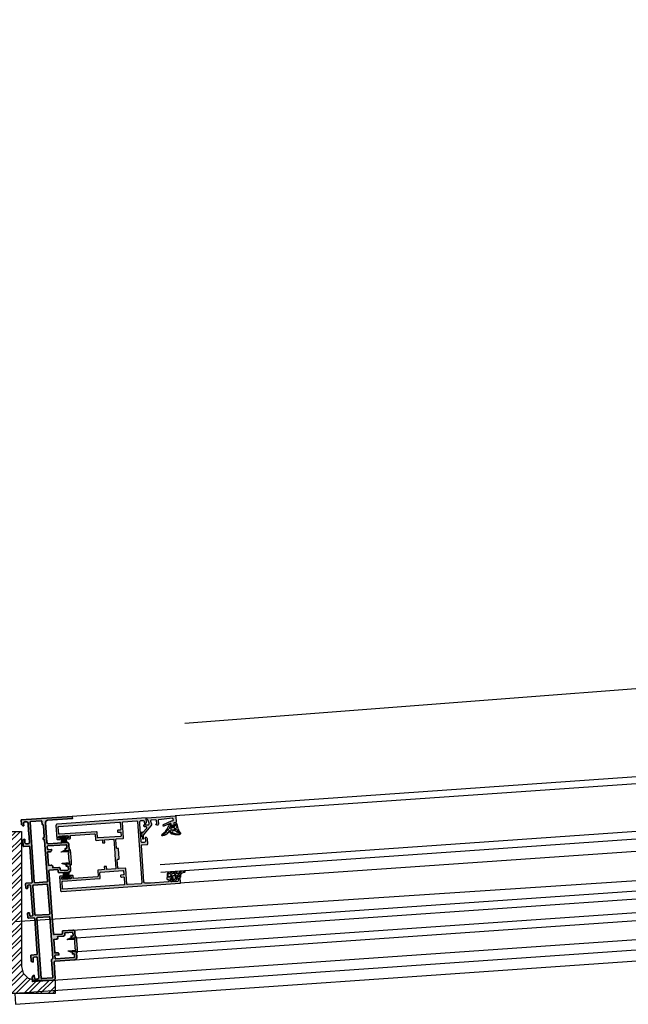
# Model space of a CAD drawing. Header units: metres. Extents: x 63115 to 703450, y -261936 to -53969.
# Tile 79 of 256: x 162103 to 162553, y -144142 to -143413. Entities that reach past the tile are written whole.
import ezdxf

# ---------------------------------------------------------------- set-up
doc = ezdxf.new("R2010")
doc.units = ezdxf.units.M
doc.layers.get('0').update_dxf_attribs({"true_color": 0x83b7c5})
for name, color, linetype in [('0S-aanzicht', 7, 'Continuous'), ('0S-dichtingen', 22, 'Continuous'), ('0S-glas', 4, 'Continuous'), ('0S-profielen', 7, 'Continuous'), ('_02-section-thick', 3, 'Continuous'), ('_02Binnenwanden', 2, 'Continuous'), ('_02Constructie', 2, 'Continuous'), ('_03-PROJECTION', 1, 'Continuous'), ('_09-HATCH', 7, 'Continuous')]:
    doc.layers.add(name, color=color, linetype=linetype)
for name, color, linetype, lineweight in [('0S-Profile Aluminium', 254, 'Continuous', 35), ('0S-Shading Aluminium', 252, 'Continuous', 20), ('0S-Shading EPDM', 25, 'Continuous', 13), ('0S-Shading PVC-U', 253, 'Continuous', 13), ('0S-toebehoren', 64, 'Continuous', 25)]:
    doc.layers.add(name, color=color, linetype=linetype, lineweight=lineweight)
doc.layers.add('_01Hulplijnen', color=6, linetype='Continuous', plot=False)

# ---------------------------------------------------------------- blocks, each defined once
blk = doc.blocks.new('arrow')
at = {"layer": '_03-PROJECTION'}
h = blk.add_hatch(color=256, dxfattribs=at)
h.dxf.hatch_style = 1
h.paths.add_polyline_path([(-580.37, 38.96), (-580.37, -38.96), (-731.99, 0)])
for points in [[(0, 0), (-731.99, 0), (-580.37, 38.96), (-580.37, 0)], [(0, 0), (-731.99, 0), (-580.37, -38.96), (-580.37, 0)]]:
    blk.add_lwpolyline(points, dxfattribs=at)
blk.add_lwpolyline([(-580.37, 38.96), (-580.37, -38.96), (-731.99, 0)], close=True, dxfattribs=at)
blk = doc.blocks.new('ruit_950x8')
at = {"layer": '_01Hulplijnen'}
blk.add_lwpolyline([(0, 0), (950, 0), (950, 8), (0, 8)], close=True, dxfattribs=at)
blk = doc.blocks.new('224690')
at = {"layer": '0S-Shading PVC-U'}
h = blk.add_hatch(color=256, dxfattribs=at)
edge = h.paths.add_edge_path()
edge.add_line((2, 0.8), (8, 0.8))
edge.add_arc((8, -19.11), 19.91, 82.03094, 90.01108, ccw=False)
edge.add_arc((10.7, 0.31), 0.3, 5.99579, 78.00296, ccw=False)
edge.add_line((11, 0.35), (11, 0))
edge.add_line((11, 0), (10.5, 0))
edge.add_arc((10.5, -0.7), 0.7, 90.00168, 179.99832)
edge.add_line((9.8, -0.7), (9.8, -1.26))
edge.add_arc((10, -1.26), 0.2, 180, 229.80612)
edge.add_arc((9.63, -1.71), 0.381, -58.27591, 49.80612, ccw=False)
edge.add_arc((9.93, -2.2), 0.2, 121.72409, 199.43852)
edge.add_line((9.74, -2.27), (10.22, -3.63))
edge.add_arc((9.75, -3.8), 0.5, -22.63661, 19.43852, ccw=False)
edge.add_line((10.21, -3.99), (9.44, -5.86))
edge.add_arc((9.23, -5.77), 0.227, 180, 337.36339, ccw=False)
edge.add_line((9, -5.77), (9, -0.63))
edge.add_arc((8.6, -0.6), 0.399, 354.9055, 540.21148)
edge.add_line((8.2, -0.6), (1.8, -0.6))
edge.add_arc((1.4, -0.6), 0.399, 359.78852, 534.9055)
edge.add_line((1, -0.56), (1, -5.77))
edge.add_arc((0.77, -5.77), 0.227, -157.36339, 0, ccw=False)
edge.add_line((0.56, -5.86), (-0.21, -3.99))
edge.add_arc((0.25, -3.8), 0.5, 160.56128, 202.63661, ccw=False)
edge.add_line((-0.22, -3.63), (0.26, -2.27))
edge.add_arc((0.07, -2.2), 0.2, 340.56128, 417.17372)
edge.add_arc((0.39, -1.7), 0.396, 131.27112, 237.17372, ccw=False)
edge.add_arc((0, -1.25), 0.2, 311.27112, 360)
edge.add_line((0.2, -1.25), (0.2, -0.7))
edge.add_arc((-0.5, -0.7), 0.7, 0.00003, 89.99997)
edge.add_line((-0.5, 0), (-1, 0))
edge.add_line((-1, 0), (-1, 0.35))
edge.add_arc((-0.7, 0.31), 0.3, 101.99704, 174.00421, ccw=False)
edge.add_arc((2, -19.11), 19.91, 89.98896, 97.96906, ccw=False)
blk.add_lwpolyline([(2, 0.8), (8, 0.8, -0.034834), (10.76, 0.61, -0.324954), (11, 0.35), (11, 0), (10.5, 0, 0.414196), (9.8, -0.7), (9.8, -1.26, 0.220807), (9.87, -1.42, -0.509976), (9.83, -2.03, 0.352717), (9.74, -2.27), (10.22, -3.63, -0.185678), (10.21, -3.99), (9.44, -5.86, -0.819682), (9, -5.77), (9, -0.63, 1.04741), (8.2, -0.6), (1.8, -0.6, 0.95827), (1, -0.56), (1, -5.77, -0.819682), (0.56, -5.86), (-0.21, -3.99, -0.185679), (-0.22, -3.63), (0.26, -2.27, 0.347319), (0.18, -2.03, -0.498051), (0.13, -1.4, 0.215883), (0.2, -1.25), (0.2, -0.7, 0.414213), (-0.5, 0), (-1, 0), (-1, 0.35, -0.324954), (-0.76, 0.61, -0.034834), (2, 0.8)], format="xyb", close=True)
blk = doc.blocks.new('204456')
at = {"layer": '0S-Shading EPDM'}
h = blk.add_hatch(dxfattribs=at)
h.set_pattern_fill('ANSI37', color=256, scale=0.625, angle=90, style=0)
h.paths.add_polyline_path([(3.05, -1.55), (4.05, -1.55), (4.05, 3.1), (3.05, 3.1)])
h = blk.add_hatch(dxfattribs=at)
h.set_pattern_fill('ANSI37', color=256, scale=0.625, angle=90, style=0)
h.paths.add_polyline_path([(4.05, -1.55), (5.05, -1.55), (5.05, 3.1), (4.05, 3.1)])
h = blk.add_hatch(dxfattribs=at)
h.set_pattern_fill('ANSI37', color=256, scale=0.625, angle=90, style=0)
h.paths.add_polyline_path([(5.05, -1.55), (6.05, -1.55), (6.05, 3.1), (5.05, 3.1)])
h = blk.add_hatch(dxfattribs=at)
h.set_pattern_fill('ANSI37', color=256, scale=0.625, angle=90, style=0)
h.paths.add_polyline_path([(6.05, -1.55), (7.05, -1.55), (7.05, 3.1), (6.05, 3.1)])
h = blk.add_hatch(dxfattribs=at)
h.set_pattern_fill('ANSI37', color=256, scale=0.625, angle=90, style=0)
h.paths.add_polyline_path([(1.8, -1.64), (8.3, -1.64), (8.3, -1.55), (7.05, -1.55), (6.05, -1.55), (5.05, -1.55), (4.05, -1.55), (3.05, -1.55), (1.8, -1.55)])
for points in [[(3.05, -1.55), (4.05, -1.55), (4.05, 3.1), (3.05, 3.1), (3.05, -1.55)], [(4.05, -1.55), (5.05, -1.55), (5.05, 3.1), (4.05, 3.1), (4.05, -1.55)], [(5.05, -1.55), (6.05, -1.55), (6.05, 3.1), (5.05, 3.1), (5.05, -1.55)], [(6.05, -1.55), (7.05, -1.55), (7.05, 3.1), (6.05, 3.1), (6.05, -1.55)], [(1.8, -1.64), (8.3, -1.64), (8.3, -1.55), (7.05, -1.55), (6.05, -1.55), (5.05, -1.55), (4.05, -1.55), (3.05, -1.55), (1.8, -1.55), (1.8, -1.64)]]:
    blk.add_lwpolyline(points, close=True)
blk = doc.blocks.new('184020')
at = {"layer": '0S-Shading Aluminium'}
h = blk.add_hatch(color=256, dxfattribs=at)
edge = h.paths.add_edge_path()
edge.add_arc((21.5, -0.5), 0.5, 0.00002, 89.99911, ccw=False)
edge.add_line((22, -0.5), (22, -4.5))
edge.add_arc((21.5, -4.5), 0.5, 270.00517, 359.99571, ccw=False)
edge.add_line((21.5, -5), (20.5, -5))
edge.add_arc((20.5, -5.5), 0.5, 89.99736, 180.00264)
edge.add_line((20, -5.5), (20, -6.5))
edge.add_arc((19.5, -6.5), 0.5, 270.00642, 359.99358, ccw=False)
edge.add_line((19.5, -7), (18.5, -7))
edge.add_arc((18.5, -6.5), 0.5, 180.00452, 269.99548, ccw=False)
edge.add_line((18, -6.5), (18, -5.74))
edge.add_arc((17.5, -5.74), 0.5, 360, 470.01152)
edge.add_line((17.33, -5.27), (12.67, -6.97))
edge.add_arc((12.5, -6.5), 0.5, 180, 290.01152, ccw=False)
edge.add_line((12, -6.5), (12, -6.18))
edge.add_arc((12.5, -6.18), 0.5, 110.0122, 180, ccw=False)
edge.add_line((12.33, -5.71), (18.4, -3.5))
edge.add_line((18.4, -3.5), (19.03, -3.5))
edge.add_arc((19.03, -2.52), 0.979, 269.93421, 449.16033)
edge.add_line((19.05, -1.54), (9.28, -1.98))
edge.add_arc((9.3, -2.48), 0.499, 92.45159, 180.01407)
edge.add_line((8.8, -2.48), (8.8, -5.31))
edge.add_arc((8, -5.19), 0.809, 205.09645, 351.18256, ccw=False)
edge.add_line((7.27, -5.53), (6.9, -4.9))
edge.add_line((6.9, -4.9), (7.5, -4.9))
edge.add_line((7.5, -4.9), (7.5, -2.5))
edge.add_arc((7, -2.5), 0.5, 359.99845, 450.00145)
edge.add_line((7, -2), (3.47, -2))
edge.add_arc((3.47, -2.5), 0.5, 90.00286, 194.9993)
edge.add_line((2.99, -2.63), (3.51, -4.57))
edge.add_arc((2.06, -4.96), 1.5, -45.00079, 14.9998, ccw=False)
edge.add_line((3.12, -6.02), (-2.37, -11.51))
edge.add_arc((-0.6, -13.27), 2.5, 135, 180)
edge.add_line((-3.1, -13.27), (-3.1, -15.23))
edge.add_arc((-3.35, -15.25), 0.25, -183.5554, 3.5554, ccw=False)
edge.add_line((-3.6, -15.23), (-3.6, -14.11))
edge.add_arc((-4.1, -14.11), 0.5, 359.99999, 419.34297)
edge.add_arc((-3.68, -13.41), 0.316, 178.67092, 239.34297, ccw=False)
edge.add_line((-4, -13.4), (-4, -10.11))
edge.add_arc((-3.9, -10.11), 0.1, 42.14405, 180, ccw=False)
edge.add_line((-3.83, -10.04), (-3.48, -10.43))
edge.add_arc((-3.31, -10.33), 0.2, 210.01208, 314.98685)
edge.add_line((-3.17, -10.47), (-0.18, -7.48))
edge.add_arc((-0.53, -7.13), 0.5, 314.99995, 445.00138)
edge.add_line((-0.49, -6.63), (-1.74, -6.53))
edge.add_arc((-1.7, -6.03), 0.5, 180.00017, 265.00023, ccw=False)
edge.add_line((-2.2, -6.03), (-2.2, -5.2))
edge.add_arc((-2, -5.2), 0.2, 84.94662, 180, ccw=False)
edge.add_line((-1.98, -5), (0.75, -5.24))
edge.add_arc((0.84, -4.25), 1, 264.99991, 375.00017)
edge.add_line((1.81, -3.99), (1.1, -1.37))
edge.add_arc((0.62, -1.5), 0.5, 14.9971, 89.99986)
edge.add_line((0.62, -1), (0.5, -1))
edge.add_line((0.5, -1), (0.5, 0))
edge.add_line((0.5, 0), (21.5, 0))
blk.add_lwpolyline([(21.5, 0, -0.414209), (22, -0.5), (22, -4.5, -0.414165), (21.5, -5), (20.5, -5, 0.414241), (20, -5.5), (20, -6.5, -0.414148), (19.5, -7), (18.5, -7, -0.414167), (18, -6.5), (18, -5.74, 0.520631), (17.33, -5.27), (12.67, -6.97, -0.520631), (12, -6.5), (12, -6.18, -0.31524), (12.33, -5.71), (18.4, -3.5), (19.03, -3.5, 0.993269), (19.05, -1.54), (9.28, -1.98, 0.401807), (8.8, -2.48), (8.8, -5.31, -0.740543), (7.27, -5.53), (6.9, -4.9), (7.5, -4.9), (7.5, -2.5, 0.414229), (7, -2), (3.47, -2, 0.493126), (2.99, -2.63), (3.51, -4.57, -0.267952), (3.12, -6.02), (-2.37, -11.51, 0.198912), (-3.1, -13.27), (-3.1, -15.23, -1.064062), (-3.6, -15.23), (-3.6, -14.11, 0.264879), (-3.85, -13.68, -0.271095), (-4, -13.4), (-4, -10.11, -0.686356), (-3.83, -10.04), (-3.48, -10.43, 0.493009), (-3.17, -10.47), (-0.18, -7.48, 0.637079), (-0.49, -6.63), (-1.74, -6.53, -0.388879), (-2.2, -6.03), (-2.2, -5.2, -0.440289), (-1.98, -5), (0.75, -5.24, 0.520568), (1.81, -3.99), (1.1, -1.37, 0.339468), (0.62, -1), (0.5, -1), (0.5, 0), (21.5, 0)], format="xyb", close=True)
blk = doc.blocks.new('224378')
at = {"layer": '0S-Shading EPDM'}
h = blk.add_hatch(dxfattribs=at)
h.set_pattern_fill('ANSI37', color=256, scale=0.625, angle=90, style=0)
edge = h.paths.add_edge_path()
edge.add_line((-0.28, 1.53), (-0.86, -2.01))
edge.add_arc((-5.8, -1.2), 5, 315.89943, 350.69268, ccw=False)
edge.add_arc((-1.38, -5.48), 1.15, 135.89943, 269.97067)
edge.add_line((-1.38, -6.63), (0.61, -6.64))
edge.add_arc((0.56, -3.17), 3.47, 270.87995, 285.27854)
edge.add_line((1.47, -6.51), (3.95, -5.79))
edge.add_arc((3.55, -4.49), 1.37, 286.86998, 339.20869)
edge.add_line((4.83, -4.97), (5.23, -3.91))
edge.add_arc((5.71, -4.05), 0.502, 7.70585, 163.77943, ccw=False)
edge.add_arc((7.2, -3.85), 1, 187.70585, 226.5713)
edge.add_arc((11.88, 1.1), 7.82, 226.5713, 261.1791)
edge.add_arc((10.79, -5.96), 0.668, 261.1791, 423.46276)
edge.add_arc((15.35, 3.17), 9.54, 204.10631, 243.46276, ccw=False)
edge.add_arc((-3.95, -6.91), 12.26, 30.29539, 43.90361)
edge.add_arc((4.67, 1.38), 0.3, 43.90361, 180)
edge.add_line((4.37, 1.38), (4.37, 0.3))
edge.add_arc((4.07, 0.3), 0.3, 270, 360, ccw=False)
edge.add_line((4.07, 0), (1.87, 0))
edge.add_arc((1.87, 0.3), 0.3, 171.2696, 270, ccw=False)
edge.add_line((1.58, 0.35), (1.7, 1.18))
edge.add_arc((1.41, 1.22), 0.3, 351.2696, 439.32231)
edge.add_line((1.46, 1.52), (0.07, 1.78))
edge.add_arc((0.01, 1.48), 0.3, 79.32231, 170.69268)
edge = h.paths.add_edge_path()
edge.add_arc((2.19, -1.9), 0.679, 88.43461, 271.56539, ccw=False)
edge.add_line((2.21, -1.22), (3.81, -1.22))
edge.add_arc((3.83, -1.9), 0.679, -91.56535, 91.56535, ccw=False)
edge.add_line((3.81, -2.58), (2.21, -2.58))
edge = h.paths.add_edge_path()
edge.add_arc((-0.19, -3.52), 2.35, 275.84512, 289.53833, ccw=False)
edge.add_line((0.05, -5.86), (-1.23, -5.97))
edge.add_arc((-1.33, -5.5), 0.486, 89.27121, 282.43254, ccw=False)
edge.add_arc((-1.77, -1.23), 3.81, 276.69336, 321.40197)
edge.add_arc((1.85, -4.24), 0.905, 92.46757, 135.31732, ccw=False)
edge.add_line((1.81, -3.34), (2.71, -3.34))
edge.add_arc((2.73, -4.11), 0.774, -74.81436, 91.67692, ccw=False)
edge.add_line((2.94, -4.86), (0.6, -5.74))
for points in [[(-0.28, 1.53), (-0.86, -2.01, -0.152991), (-2.21, -4.68, 0.662333), (-1.38, -6.63), (0.61, -6.64, 0.062908), (1.47, -6.51), (3.95, -5.79, 0.232425), (4.83, -4.97), (5.23, -3.91, -0.810316), (6.21, -3.98, 0.171227), (6.51, -4.58, 0.152163), (10.69, -6.62, 0.856223), (11.09, -5.36, -0.173433), (6.64, -0.73, 0.059447), (4.89, 1.59, 0.675121), (4.37, 1.38), (4.37, 0.3, -0.414214), (4.07, 0), (1.87, 0, -0.459581), (1.58, 0.35), (1.7, 1.18, 0.404294), (1.46, 1.52), (0.07, 1.78, 0.421236), (-0.28, 1.53)], [(0.6, -5.74, -0.059819), (0.05, -5.86), (-1.23, -5.97, -1.121994), (-1.32, -5.01, 0.197591), (1.21, -3.6, -0.189177), (1.81, -3.34), (2.71, -3.34, -0.888554), (2.94, -4.86), (0.6, -5.74)], [(2.21, -2.58, -1.027701), (2.21, -1.22), (3.81, -1.22, -1.027701), (3.81, -2.58), (2.21, -2.58)]]:
    blk.add_lwpolyline(points, format="xyb", close=True)
blk = doc.blocks.new('224063')
at = {"layer": '0S-Shading EPDM'}
h = blk.add_hatch(dxfattribs=at)
h.set_pattern_fill('ANSI37', color=256, scale=0.625, angle=90, style=0)
edge = h.paths.add_edge_path()
edge.add_arc((2.45, 1.6), 0.3, 135.1096, 279.73965)
edge.add_arc((2.55, 1.01), 0.3, 0, 99.73965, ccw=False)
edge.add_line((2.85, 1.01), (2.85, -0.3))
edge.add_arc((2.35, -0.3), 0.5, 180.05663, 359.94337, ccw=False)
edge.add_line((1.85, -0.3), (-0.05, -0.3))
edge.add_line((-0.05, -0.3), (-0.05, 0.6))
edge.add_arc((-0.05, 0.2), 0.399, 89.9047, 180.0953)
edge.add_line((-0.45, 0.2), (-0.53, -0.76))
edge.add_arc((-2.77, -0.58), 2.25, 276.72175, 355.40115, ccw=False)
edge.add_line((-2.51, -2.82), (-3.59, -2.95))
edge.add_arc((-3.59, -3.37), 0.426, 89.12719, 269.79629)
edge.add_line((-3.59, -3.8), (-1.2, -3.8))
edge.add_arc((-1.2, -1.4), 2.4, 270, 317.32646)
edge.add_line((0.57, -3.02), (1.18, -2.36))
edge.add_arc((1.55, -2.7), 0.5, 0.05782, 137.96206, ccw=False)
edge.add_line((2.05, -2.7), (2.05, -3.39))
edge.add_arc((2.45, -3.39), 0.4, 180, 339.0346)
edge.add_line((2.82, -3.53), (3.07, -2.87))
edge.add_arc((3.45, -3.01), 0.4, 20.9654, 159.0346, ccw=False)
edge.add_line((3.82, -2.87), (4.07, -3.53))
edge.add_arc((4.45, -3.39), 0.4, 200.9654, 339.0346)
edge.add_line((4.82, -3.53), (5.07, -2.87))
edge.add_arc((5.45, -3.01), 0.4, 20.9654, 159.0346, ccw=False)
edge.add_line((5.82, -2.87), (6.07, -3.53))
edge.add_arc((6.45, -3.39), 0.4, 200.9654, 339.0346)
edge.add_line((6.82, -3.53), (7.07, -2.87))
edge.add_arc((7.45, -3.01), 0.4, 20.9654, 159.0346, ccw=False)
edge.add_line((7.82, -2.87), (8.08, -3.54))
edge.add_arc((8.45, -3.39), 0.4, 200.9654, 326.82524)
edge.add_line((8.78, -3.61), (9.45, -2.6))
edge.add_line((9.45, -2.6), (9.45, -0.6))
edge.add_arc((9.15, -0.6), 0.299, 359.76963, 450.23037)
edge.add_line((9.15, -0.3), (7.05, -0.3))
edge.add_arc((6.55, -0.3), 0.5, 180.05659, 359.94341, ccw=False)
edge.add_line((6.05, -0.3), (6.05, 1.01))
edge.add_arc((6.35, 1.01), 0.3, 80.26203, 180, ccw=False)
edge.add_arc((6.45, 1.6), 0.3, 260.26203, 404.88868)
edge.add_line((6.66, 1.81), (5.62, 2.85))
edge.add_arc((5.27, 2.5), 0.5, 45.00011, 90)
edge.add_line((5.27, 3), (3.63, 3))
edge.add_arc((3.63, 2.5), 0.5, 90, 134.99989)
edge.add_line((3.27, 2.85), (2.23, 1.81))
edge = h.paths.add_edge_path()
edge.add_arc((4.15, 1.3), 0.5, 90.02048, 179.97952, ccw=False)
edge.add_line((4.15, 1.8), (4.75, 1.8))
edge.add_arc((4.75, 1.3), 0.5, 0.01964, 89.98036, ccw=False)
edge.add_line((5.25, 1.3), (5.25, -0.6))
edge.add_arc((4.75, -0.6), 0.5, -90.00031, 0.00031, ccw=False)
edge.add_line((4.75, -1.1), (4.15, -1.1))
edge.add_arc((4.15, -0.6), 0.5, 180.01634, 269.98366, ccw=False)
edge.add_line((3.65, -0.6), (3.65, 1.3))
for points in [[(2.23, 1.81, 0.730751), (2.5, 1.3, -0.464925), (2.85, 1.01), (2.85, -0.3, -0.999012), (1.85, -0.3), (-0.05, -0.3), (-0.05, 0.6, 0.415188), (-0.45, 0.2), (-0.53, -0.76, -0.357458), (-2.51, -2.82), (-3.59, -2.95, 1.005856), (-3.59, -3.8), (-1.2, -3.8, 0.209487), (0.57, -3.02), (1.18, -2.36, -0.686666), (2.05, -2.7), (2.05, -3.39, 0.831947), (2.82, -3.53), (3.07, -2.87, -0.687726), (3.82, -2.87), (4.07, -3.53, 0.687726), (4.82, -3.53), (5.07, -2.87, -0.687726), (5.82, -2.87), (6.07, -3.53, 0.687726), (6.82, -3.53), (7.07, -2.87, -0.687726), (7.82, -2.87), (8.08, -3.54, 0.61196), (8.78, -3.61), (9.45, -2.6), (9.45, -0.6, 0.416571), (9.15, -0.3), (7.05, -0.3, -0.999013), (6.05, -0.3), (6.05, 1.01, -0.464916), (6.4, 1.3, 0.730728), (6.66, 1.81), (5.62, 2.85, 0.198912), (5.27, 3), (3.63, 3, 0.198912), (3.27, 2.85), (2.23, 1.81)], [(3.65, 1.3, -0.414004), (4.15, 1.8), (4.75, 1.8, -0.414013), (5.25, 1.3), (5.25, -0.6, -0.414217), (4.75, -1.1), (4.15, -1.1, -0.414047), (3.65, -0.6), (3.65, 1.3)]]:
    blk.add_lwpolyline(points, format="xyb", close=True)
blk = doc.blocks.new('148170')
at = {"layer": '0S-Shading Aluminium'}
h = blk.add_hatch(color=256, dxfattribs=at)
edge = h.paths.add_edge_path()
edge.add_line((0, 120), (0, 116.6))
edge.add_line((0, 116.6), (1.1, 115.5))
edge.add_line((1.1, 115.5), (1.7, 115.5))
edge.add_line((1.7, 115.5), (1.7, 117.3))
edge.add_arc((2.7, 117.3), 1, 90.00002, 179.99998, ccw=False)
edge.add_line((2.7, 118.3), (4, 118.3))
edge.add_arc((4, 117.3), 1, 0.00002, 90, ccw=False)
edge.add_line((5, 117.3), (5, 111))
edge.add_arc((4.47, 110.5), 0.725, -43.60316, 43.60316, ccw=False)
edge.add_line((5, 110), (5, 103))
edge.add_arc((4, 103), 1, -90.0004, 0.00038, ccw=False)
edge.add_line((4, 102), (2.7, 102))
edge.add_arc((2.7, 103), 1, 179.99962, 270.00038, ccw=False)
edge.add_line((1.7, 103), (1.7, 105.5))
edge.add_line((1.7, 105.5), (1.2, 105.5))
edge.add_arc((1.2, 104.5), 1, 89.99988, 180.00012)
edge.add_line((0.2, 104.5), (0.2, 100.8))
edge.add_arc((0.7, 100.8), 0.5, 179.99952, 270.00047)
edge.add_line((0.7, 100.3), (4.5, 100.3))
edge.add_arc((4.5, 99.8), 0.5, 0.00134, 89.99866, ccw=False)
edge.add_line((5, 99.8), (5, 73.5))
edge.add_arc((4.5, 73.5), 0.5, -90.00026, 0.00026, ccw=False)
edge.add_line((4.5, 73), (0.5, 73))
edge.add_arc((0.5, 72.5), 0.5, 89.99962, 180.00038)
edge.add_line((0, 72.5), (0, 69.5))
edge.add_arc((0.5, 69.5), 0.5, 179.99962, 270.00038)
edge.add_line((0.5, 69), (1, 69))
edge.add_arc((1, 69.5), 0.5, 270.00014, 359.99986)
edge.add_line((1.5, 69.5), (1.5, 71))
edge.add_arc((2, 71), 0.5, 89.99981, 180.00041, ccw=False)
edge.add_line((2, 71.5), (3.2, 71.5))
edge.add_arc((3.2, 71), 0.5, -0.00026, 90.00026, ccw=False)
edge.add_line((3.7, 71), (3.7, 49))
edge.add_arc((3.2, 49), 0.5, -90.00026, 0.00026, ccw=False)
edge.add_line((3.2, 48.5), (2, 48.5))
edge.add_arc((2, 49), 0.5, 179.99959, 270.00019, ccw=False)
edge.add_line((1.5, 49), (1.5, 50.5))
edge.add_arc((1, 50.5), 0.5, 0.00014, 89.99986)
edge.add_line((1, 51), (0.5, 51))
edge.add_arc((0.5, 50.5), 0.5, 89.99962, 180.00038)
edge.add_line((0, 50.5), (0, 47.5))
edge.add_arc((0.5, 47.5), 0.5, 179.99962, 270.00038)
edge.add_line((0.5, 47), (4.5, 47))
edge.add_arc((4.5, 46.5), 0.5, -0.00026, 90.00026, ccw=False)
edge.add_line((5, 46.5), (5, 20.2))
edge.add_arc((4.5, 20.2), 0.5, -90.00222, 0.00222, ccw=False)
edge.add_line((4.5, 19.7), (0.7, 19.7))
edge.add_arc((0.7, 19.2), 0.5, 90.00211, 179.9979)
edge.add_line((0.2, 19.2), (0.2, 15.5))
edge.add_arc((1.2, 15.5), 1, 180.0013, 269.99869)
edge.add_line((1.2, 14.5), (1.7, 14.5))
edge.add_line((1.7, 14.5), (1.7, 17))
edge.add_arc((2.7, 17), 1, 89.99929, 180.00071, ccw=False)
edge.add_line((2.7, 18), (4, 18))
edge.add_arc((4, 17), 1, -0.00071, 90.00072, ccw=False)
edge.add_line((5, 17), (5, 10))
edge.add_arc((4.47, 9.5), 0.725, -43.60376, 43.60376, ccw=False)
edge.add_line((5, 9), (5, 2.7))
edge.add_arc((4, 2.7), 1, -90.00088, 0.00087, ccw=False)
edge.add_line((4, 1.7), (2.7, 1.7))
edge.add_arc((2.7, 2.7), 1, 179.99913, 270.00087, ccw=False)
edge.add_line((1.7, 2.7), (1.7, 4.5))
edge.add_line((1.7, 4.5), (1.1, 4.5))
edge.add_line((1.1, 4.5), (0, 3.4))
edge.add_line((0, 3.4), (0, 0))
edge.add_line((0, 0), (15.5, 0))
edge.add_arc((15.5, 1.5), 1.5, 270.00038, 359.99958)
edge.add_line((17, 1.5), (17, 13))
edge.add_arc((18, 13), 1, 89.99981, 180.00019, ccw=False)
edge.add_line((18, 14), (32.5, 14))
edge.add_arc((32.5, 15.5), 1.5, 270.00054, 359.99961)
edge.add_line((34, 15.5), (34, 19.5))
edge.add_arc((33.5, 19.5), 0.5, 359.99761, 450.00195)
edge.add_line((33.5, 20), (31, 20))
edge.add_line((31, 20), (31, 18.4))
edge.add_line((31, 18.4), (31.9, 18.4))
edge.add_arc((31.9, 17.9), 0.5, 0.00154, 89.99824, ccw=False)
edge.add_line((32.4, 17.9), (32.4, 16.1))
edge.add_arc((31.9, 16.1), 0.5, 270.00068, 359.99953, ccw=False)
edge.add_line((31.9, 15.6), (18.5, 15.6))
edge.add_arc((18.5, 16.1), 0.5, 180.00143, 269.99857, ccw=False)
edge.add_line((18, 16.1), (18, 17.9))
edge.add_arc((18.5, 17.9), 0.5, 90.00251, 179.99749, ccw=False)
edge.add_line((18.5, 18.4), (21, 18.4))
edge.add_line((21, 18.4), (21, 19))
edge.add_arc((20, 19), 1, 359.99926, 450.00074)
edge.add_line((20, 20), (18, 20))
edge.add_line((18, 20), (18, 30))
edge.add_line((18, 30), (20, 30))
edge.add_arc((20, 31), 1, 270.00101, 359.99899)
edge.add_line((21, 31), (21, 32))
edge.add_line((21, 32), (25.4, 32))
edge.add_arc((25.4, 33), 1, 270.00108, 359.99892)
edge.add_line((26.4, 33), (26.4, 33.9))
edge.add_arc((26.9, 33.9), 0.5, 90.00171, 179.99829, ccw=False)
edge.add_line((26.9, 34.4), (31.9, 34.4))
edge.add_arc((31.9, 33.9), 0.5, 0.00154, 89.99824, ccw=False)
edge.add_line((32.4, 33.9), (32.4, 32.1))
edge.add_arc((31.9, 32.1), 0.5, 270.00068, 359.99953, ccw=False)
edge.add_line((31.9, 31.6), (31, 31.6))
edge.add_line((31, 31.6), (31, 30))
edge.add_line((31, 30), (33.5, 30))
edge.add_arc((33.5, 30.5), 0.5, 270.00198, 359.99846)
edge.add_line((34, 30.5), (34, 34.5))
edge.add_arc((32.5, 34.5), 1.5, 359.99886, 450.00099)
edge.add_line((32.5, 36), (25.3, 36))
edge.add_arc((25.3, 35.5), 0.5, 89.99753, 180.00247)
edge.add_line((24.8, 35.5), (24.8, 34.1))
edge.add_arc((24.3, 34.1), 0.5, 270.00143, 359.99857, ccw=False)
edge.add_line((24.3, 33.6), (18.5, 33.6))
edge.add_arc((18.5, 34.1), 0.5, 180.00143, 269.99857, ccw=False)
edge.add_line((18, 34.1), (18, 57))
edge.add_arc((18.52, 57.5), 0.725, 136.39742, 223.60258, ccw=False)
edge.add_line((18, 58), (18, 80.9))
edge.add_arc((18.5, 80.9), 0.5, 90.00054, 179.99946, ccw=False)
edge.add_line((18.5, 81.4), (24.3, 81.4))
edge.add_arc((24.3, 80.9), 0.5, 0.00054, 89.99946, ccw=False)
edge.add_line((24.8, 80.9), (24.8, 79.5))
edge.add_arc((25.3, 79.5), 0.5, 179.99949, 270.00051)
edge.add_line((25.3, 79), (32.5, 79))
edge.add_arc((32.5, 80.5), 1.5, 269.99977, 360.00038)
edge.add_line((34, 80.5), (34, 84.5))
edge.add_arc((33.5, 84.5), 0.5, 359.99957, 449.99999)
edge.add_line((33.5, 85), (31, 85))
edge.add_line((31, 85), (31, 83.4))
edge.add_line((31, 83.4), (31.9, 83.4))
edge.add_arc((31.9, 82.9), 0.5, -0.00043, 90.00021, ccw=False)
edge.add_line((32.4, 82.9), (32.4, 81.1))
edge.add_arc((31.9, 81.1), 0.5, -90.00021, 0.00043, ccw=False)
edge.add_line((31.9, 80.6), (26.9, 80.6))
edge.add_arc((26.9, 81.1), 0.5, 179.99974, 270.00026, ccw=False)
edge.add_line((26.4, 81.1), (26.4, 82))
edge.add_arc((25.4, 82), 1, 359.99966, 450.00034)
edge.add_line((25.4, 83), (21, 83))
edge.add_line((21, 83), (21, 84))
edge.add_arc((20, 84), 1, 359.99958, 450.00042)
edge.add_line((20, 85), (18, 85))
edge.add_line((18, 85), (18, 95))
edge.add_line((18, 95), (20, 95))
edge.add_arc((20, 96), 1, 269.99958, 360.00042)
edge.add_line((21, 96), (21, 96.6))
edge.add_line((21, 96.6), (18.5, 96.6))
edge.add_arc((18.5, 97.1), 0.5, 180.00054, 269.99946, ccw=False)
edge.add_line((18, 97.1), (18, 98.9))
edge.add_arc((18.5, 98.9), 0.5, 90.00054, 179.99946, ccw=False)
edge.add_line((18.5, 99.4), (31.9, 99.4))
edge.add_arc((31.9, 98.9), 0.5, -0.00043, 90.00021, ccw=False)
edge.add_line((32.4, 98.9), (32.4, 97.1))
edge.add_arc((31.9, 97.1), 0.5, -90.00021, 0.00043, ccw=False)
edge.add_line((31.9, 96.6), (31, 96.6))
edge.add_line((31, 96.6), (31, 95))
edge.add_line((31, 95), (33.5, 95))
edge.add_arc((33.5, 95.5), 0.5, 270.00001, 360.00043)
edge.add_line((34, 95.5), (34, 99.5))
edge.add_arc((32.5, 99.5), 1.5, 359.99962, 450.00023)
edge.add_line((32.5, 101), (19, 101))
edge.add_arc((19, 102), 1, 180.00014, 269.99986, ccw=False)
edge.add_line((18, 102), (18, 116.9))
edge.add_arc((19.5, 116.9), 1.5, 89.99992, 180.00008, ccw=False)
edge.add_line((19.5, 118.4), (38, 118.4))
edge.add_line((38, 118.4), (38, 120))
edge.add_line((38, 120), (0, 120))
edge = h.paths.add_edge_path()
edge.add_arc((7.1, 117.8), 0.5, 89.99939, 180.00061, ccw=False)
edge.add_line((7.1, 118.3), (14.8, 118.3))
edge.add_arc((14.8, 117.8), 0.5, -0.00061, 90.00061, ccw=False)
edge.add_line((15.3, 117.8), (15.3, 115.8))
edge.add_arc((15.8, 115.8), 0.5, 180, 270.00027)
edge.add_arc((15.8, 114.8), 0.5, 0, 90.00027, ccw=False)
edge.add_line((16.3, 114.8), (16.3, 106.3))
edge.add_arc((15.8, 106.3), 0.5, -90.00027, 0, ccw=False)
edge.add_arc((15.8, 105.3), 0.5, 89.99973, 180)
edge.add_line((15.3, 105.3), (15.3, 104.8))
edge.add_arc((15.8, 104.8), 0.5, 180, 270.00027)
edge.add_arc((15.8, 103.8), 0.5, 0, 90.00027, ccw=False)
edge.add_line((16.3, 103.8), (16.3, 73.4))
edge.add_arc((15.8, 73.4), 0.5, 270.00003, 359.99942, ccw=False)
edge.add_line((15.8, 72.9), (7.1, 72.9))
edge.add_arc((7.1, 73.4), 0.5, 179.99939, 270.00061, ccw=False)
edge.add_line((6.6, 73.4), (6.6, 117.8))
edge = h.paths.add_edge_path()
edge.add_arc((5.8, 70.7), 0.5, 90.00005, 179.99995, ccw=False)
edge.add_line((5.8, 71.2), (15.8, 71.2))
edge.add_arc((15.8, 70.7), 0.5, 0.00009, 90.00045, ccw=False)
edge.add_line((16.3, 70.7), (16.3, 49.3))
edge.add_arc((15.8, 49.3), 0.5, 270.00003, 359.99942, ccw=False)
edge.add_line((15.8, 48.8), (5.8, 48.8))
edge.add_arc((5.8, 49.3), 0.5, 180.00054, 269.99946, ccw=False)
edge.add_line((5.3, 49.3), (5.3, 70.7))
edge = h.paths.add_edge_path()
edge.add_line((6.6, 2.2), (6.6, 46.6))
edge.add_arc((7.1, 46.6), 0.5, 89.99878, 180.00122, ccw=False)
edge.add_line((7.1, 47.1), (15.8, 47.1))
edge.add_arc((15.8, 46.6), 0.5, -0.00003, 90.00058, ccw=False)
edge.add_line((16.3, 46.6), (16.3, 16.2))
edge.add_arc((15.8, 16.2), 0.5, 269.99973, 360, ccw=False)
edge.add_arc((15.8, 15.2), 0.5, 89.99973, 180)
edge.add_line((15.3, 15.2), (15.3, 2.2))
edge.add_arc((14.8, 2.2), 0.5, -90.00257, 0.00257, ccw=False)
edge.add_line((14.8, 1.7), (7.1, 1.7))
edge.add_arc((7.1, 2.2), 0.5, 179.99743, 270.00257, ccw=False)
at = {"layer": '0S-Profile Aluminium', "color": 1}
blk.add_lwpolyline([(0, 120), (0, 116.6), (1.1, 115.5), (1.7, 115.5), (1.7, 117.3, -0.414213), (2.7, 118.3), (4, 118.3, -0.414213), (5, 117.3), (5, 111, -0.400003), (5, 110), (5, 103, -0.414218), (4, 102), (2.7, 102, -0.414217), (1.7, 103), (1.7, 105.5), (1.2, 105.5, 0.414215), (0.2, 104.5), (0.2, 100.8, 0.414218), (0.7, 100.3), (4.5, 100.3, -0.4142), (5, 99.8), (5, 73.5, -0.414216), (4.5, 73), (0.5, 73, 0.414217), (0, 72.5), (0, 69.5, 0.414217), (0.5, 69), (1, 69, 0.414212), (1.5, 69.5), (1.5, 71, -0.414217), (2, 71.5), (3.2, 71.5, -0.414216), (3.7, 71), (3.7, 49, -0.414216), (3.2, 48.5), (2, 48.5, -0.414217), (1.5, 49), (1.5, 50.5, 0.414212), (1, 51), (0.5, 51, 0.414217), (0, 50.5), (0, 47.5, 0.414217), (0.5, 47), (4.5, 47, -0.414216), (5, 46.5), (5, 20.2, -0.414236), (4.5, 19.7), (0.7, 19.7, 0.414192), (0.2, 19.2), (0.2, 15.5, 0.4142), (1.2, 14.5), (1.7, 14.5), (1.7, 17, -0.414221), (2.7, 18), (4, 18, -0.414221), (5, 17), (5, 10, -0.40001), (5, 9), (5, 2.7, -0.414223), (4, 1.7), (2.7, 1.7, -0.414222), (1.7, 2.7), (1.7, 4.5), (1.1, 4.5), (0, 3.4), (0, 0), (15.5, 0, 0.414209), (17, 1.5), (17, 13, -0.414215), (18, 14), (32.5, 14, 0.414209), (34, 15.5), (34, 19.5, 0.414236), (33.5, 20), (31, 20), (31, 18.4), (31.9, 18.4, -0.414197), (32.4, 17.9), (32.4, 16.1, -0.414208), (31.9, 15.6), (18.5, 15.6, -0.414199), (18, 16.1), (18, 17.9, -0.414188), (18.5, 18.4), (21, 18.4), (21, 19, 0.414221), (20, 20), (18, 20), (18, 30), (20, 30, 0.414203), (21, 31), (21, 32), (25.4, 32, 0.414202), (26.4, 33), (26.4, 33.9, -0.414196), (26.9, 34.4), (31.9, 34.4, -0.414197), (32.4, 33.9), (32.4, 32.1, -0.414208), (31.9, 31.6), (31, 31.6), (31, 30), (33.5, 30, 0.414196), (34, 30.5), (34, 34.5, 0.414224), (32.5, 36), (25.3, 36, 0.414239), (24.8, 35.5), (24.8, 34.1, -0.414199), (24.3, 33.6), (18.5, 33.6, -0.414199), (18, 34.1), (18, 57, -0.399998), (18, 58), (18, 80.9, -0.414208), (18.5, 81.4), (24.3, 81.4, -0.414208), (24.8, 80.9), (24.8, 79.5, 0.414219), (25.3, 79), (32.5, 79, 0.414217), (34, 80.5), (34, 84.5, 0.414216), (33.5, 85), (31, 85), (31, 83.4), (31.9, 83.4, -0.414217), (32.4, 82.9), (32.4, 81.1, -0.414217), (31.9, 80.6), (26.9, 80.6, -0.414216), (26.4, 81.1), (26.4, 82, 0.414217), (25.4, 83), (21, 83), (21, 84, 0.414218), (20, 85), (18, 85), (18, 95), (20, 95, 0.414218), (21, 96), (21, 96.6), (18.5, 96.6, -0.414208), (18, 97.1), (18, 98.9, -0.414208), (18.5, 99.4), (31.9, 99.4, -0.414217), (32.4, 98.9), (32.4, 97.1, -0.414217), (31.9, 96.6), (31, 96.6), (31, 95), (33.5, 95, 0.414216), (34, 95.5), (34, 99.5, 0.414217), (32.5, 101), (19, 101, -0.414212), (18, 102), (18, 116.9, -0.414214), (19.5, 118.4), (38, 118.4), (38, 120), (0, 120)], format="xyb", close=True, dxfattribs=at)
at = {"layer": '0S-Profile Aluminium'}
for points in [[(6.6, 117.8, -0.41422), (7.1, 118.3), (14.8, 118.3, -0.41422), (15.3, 117.8), (15.3, 115.8, 0.414215), (15.8, 115.3, -0.414215), (16.3, 114.8), (16.3, 106.3, -0.414215), (15.8, 105.8, 0.414215), (15.3, 105.3), (15.3, 104.8, 0.414215), (15.8, 104.3, -0.414215), (16.3, 103.8), (16.3, 73.4, -0.41421), (15.8, 72.9), (7.1, 72.9, -0.41422), (6.6, 73.4), (6.6, 117.8)], [(5.3, 70.7, -0.414213), (5.8, 71.2), (15.8, 71.2, -0.414215), (16.3, 70.7), (16.3, 49.3, -0.41421), (15.8, 48.8), (5.8, 48.8, -0.414208), (5.3, 49.3), (5.3, 70.7)], [(6.6, 2.2), (6.6, 46.6, -0.414226), (7.1, 47.1), (15.8, 47.1, -0.414217), (16.3, 46.6), (16.3, 16.2, -0.414215), (15.8, 15.7, 0.414215), (15.3, 15.2), (15.3, 2.2, -0.41424), (14.8, 1.7), (7.1, 1.7, -0.41424), (6.6, 2.2)]]:
    blk.add_lwpolyline(points, format="xyb", close=True, dxfattribs=at)
blk = doc.blocks.new('365350')
at = {"layer": '0S-Shading Aluminium'}
h = blk.add_hatch(color=256, dxfattribs=at)
edge = h.paths.add_edge_path()
edge.add_arc((1, 49), 1, 90, 180)
edge.add_line((0, 49), (0, 39.1))
edge.add_arc((0.5, 39.1), 0.5, 180, 270)
edge.add_line((0.5, 38.6), (2.05, 38.6))
edge.add_arc((2.05, 39.1), 0.5, 270, 450)
edge.add_line((2.05, 39.6), (1.3, 39.6))
edge.add_line((1.3, 39.6), (1.3, 40.9))
edge.add_line((1.3, 40.9), (8.8, 40.9))
edge.add_line((8.8, 40.9), (8.8, 39.6))
edge.add_line((8.8, 39.6), (8.05, 39.6))
edge.add_arc((8.05, 39.1), 0.5, 90, 270)
edge.add_line((8.05, 38.6), (9.6, 38.6))
edge.add_arc((9.6, 39.1), 0.5, 270, 360)
edge.add_line((10.1, 39.1), (10.1, 40.9))
edge.add_line((10.1, 40.9), (28, 40.9))
edge.add_arc((28, 40.4), 0.5, 0.00016, 90, ccw=False)
edge.add_line((28.5, 40.4), (28.5, 36.5))
edge.add_arc((29, 36.5), 0.5, 180.00016, 270.00001)
edge.add_line((29, 36), (33.5, 36))
edge.add_line((33.5, 36), (33.5, 33.8))
edge.add_line((33.5, 33.8), (35.2, 33.8))
edge.add_line((35.2, 33.8), (35.2, 36))
edge.add_line((35.2, 36), (42, 36))
edge.add_line((42, 36), (42, 25.5))
edge.add_arc((41.48, 25), 0.725, -43.60419, 43.60419, ccw=False)
edge.add_line((42, 24.5), (42, 14))
edge.add_line((42, 14), (35.2, 14))
edge.add_line((35.2, 14), (35.2, 16.2))
edge.add_line((35.2, 16.2), (33.5, 16.2))
edge.add_line((33.5, 16.2), (33.5, 14))
edge.add_line((33.5, 14), (29, 14))
edge.add_arc((29, 13.5), 0.5, 90.00024, 180)
edge.add_line((28.5, 13.5), (28.5, 9.6))
edge.add_arc((28, 9.6), 0.5, 270, 360, ccw=False)
edge.add_line((28, 9.1), (10.1, 9.1))
edge.add_line((10.1, 9.1), (10.1, 10.9))
edge.add_arc((9.6, 10.9), 0.5, 360, 450)
edge.add_line((9.6, 11.4), (8.05, 11.4))
edge.add_arc((8.05, 10.9), 0.5, 90, 270)
edge.add_line((8.05, 10.4), (8.8, 10.4))
edge.add_line((8.8, 10.4), (8.8, 9.1))
edge.add_line((8.8, 9.1), (1.3, 9.1))
edge.add_line((1.3, 9.1), (1.3, 10.4))
edge.add_line((1.3, 10.4), (2.05, 10.4))
edge.add_arc((2.05, 10.9), 0.5, 270, 450)
edge.add_line((2.05, 11.4), (0.5, 11.4))
edge.add_arc((0.5, 10.9), 0.5, 90, 180)
edge.add_line((0, 10.9), (0, 1))
edge.add_arc((1, 1), 1, 180, 270)
edge.add_line((1, 0), (88.5, 0))
edge.add_arc((88.5, 0.5), 0.5, 270, 360)
edge.add_line((89, 0.5), (89, 4.5))
edge.add_arc((88.5, 4.5), 0.5, 0, 90)
edge.add_line((88.5, 5), (87.2, 5))
edge.add_arc((87.2, 4.5), 0.5, 90, 180)
edge.add_line((86.7, 4.5), (86.7, 4))
edge.add_line((86.7, 4), (87.7, 4))
edge.add_line((87.7, 4), (87.7, 2.5))
edge.add_arc((86.7, 2.5), 1, -90, 0, ccw=False)
edge.add_line((86.7, 1.5), (82.7, 1.5))
edge.add_arc((82.7, 2.5), 1, 180, 270, ccw=False)
edge.add_line((81.7, 2.5), (81.7, 4))
edge.add_line((81.7, 4), (82.7, 4))
edge.add_line((82.7, 4), (82.7, 4.5))
edge.add_arc((82.2, 4.5), 0.5, 0, 90)
edge.add_line((82.2, 5), (79.6, 5))
edge.add_arc((79.6, 4.5), 0.5, 90, 180)
edge.add_line((79.1, 4.5), (79.1, 4))
edge.add_arc((79.6, 4), 0.5, 180, 270)
edge.add_line((79.6, 3.5), (79.9, 3.5))
edge.add_arc((79.9, 3), 0.5, 0, 90, ccw=False)
edge.add_line((80.4, 3), (80.4, 2.2))
edge.add_arc((79.9, 2.2), 0.5, -90, 0, ccw=False)
edge.add_line((79.9, 1.7), (66.8, 1.7))
edge.add_line((66.8, 1.7), (62.94, 1.94))
edge.add_arc((63, 2.94), 1, 180, 266.42367, ccw=False)
edge.add_line((62, 2.94), (62, 29.8))
edge.add_arc((62.5, 29.8), 0.5, 90, 180, ccw=False)
edge.add_line((62.5, 30.3), (66.3, 30.3))
edge.add_arc((66.3, 30.8), 0.5, 270, 360)
edge.add_line((66.8, 30.8), (66.8, 34.5))
edge.add_arc((65.8, 34.5), 1, 360, 450)
edge.add_line((65.8, 35.5), (65.3, 35.5))
edge.add_line((65.3, 35.5), (65.3, 33))
edge.add_arc((64.3, 33), 1, 270, 360, ccw=False)
edge.add_line((64.3, 32), (63, 32))
edge.add_arc((63, 33), 1, 180, 270, ccw=False)
edge.add_line((62, 33), (62, 40))
edge.add_arc((62.53, 40.5), 0.725, 136.39718, 223.60282, ccw=False)
edge.add_line((62, 41), (62, 47.3))
edge.add_arc((63, 47.3), 1, 90, 180, ccw=False)
edge.add_line((63, 48.3), (64.3, 48.3))
edge.add_arc((64.3, 47.3), 1, 0, 90, ccw=False)
edge.add_line((65.3, 47.3), (65.3, 45.5))
edge.add_line((65.3, 45.5), (65.9, 45.5))
edge.add_line((65.9, 45.5), (67, 46.6))
edge.add_line((67, 46.6), (67, 50))
edge.add_line((67, 50), (1, 50))
edge = h.paths.add_edge_path()
edge.add_arc((2.1, 47.8), 0.5, 90, 180, ccw=False)
edge.add_line((2.1, 48.3), (47.1, 48.3))
edge.add_arc((47.1, 47.8), 0.5, 0, 90, ccw=False)
edge.add_line((47.6, 47.8), (47.6, 42.9))
edge.add_arc((47.1, 42.9), 0.5, -90, 0, ccw=False)
edge.add_line((47.1, 42.4), (45.6, 42.4))
edge.add_arc((45.6, 41.9), 0.5, 90, 180)
edge.add_line((45.1, 41.9), (45.1, 41.4))
edge.add_arc((45.6, 41.4), 0.5, 180, 270)
edge.add_line((45.6, 40.9), (47.1, 40.9))
edge.add_arc((47.1, 40.4), 0.5, 0.00003, 90, ccw=False)
edge.add_line((47.6, 40.4), (47.6, 38.2))
edge.add_arc((47.1, 38.2), 0.5, -90, 0.00003, ccw=False)
edge.add_line((47.1, 37.7), (30.5, 37.7))
edge.add_arc((30.5, 38.2), 0.5, 179.99984, 270, ccw=False)
edge.add_line((30, 38.2), (30, 41.9))
edge.add_arc((29.5, 41.9), 0.5, 359.99985, 450)
edge.add_line((29.5, 42.4), (2.1, 42.4))
edge.add_arc((2.1, 42.9), 0.5, 180, 270, ccw=False)
edge.add_line((1.6, 42.9), (1.6, 47.8))
edge = h.paths.add_edge_path()
edge.add_arc((49.8, 47.8), 0.5, 90, 180, ccw=False)
edge.add_line((49.8, 48.3), (59.8, 48.3))
edge.add_arc((59.8, 47.8), 0.5, 0, 90, ccw=False)
edge.add_line((60.3, 47.8), (60.3, 2.2))
edge.add_arc((59.8, 2.2), 0.5, -90, 0, ccw=False)
edge.add_line((59.8, 1.7), (49.8, 1.7))
edge.add_arc((49.8, 2.2), 0.5, 180, 270, ccw=False)
edge.add_line((49.3, 2.2), (49.3, 13.5))
edge.add_arc((48.8, 13.5), 0.5, 360, 450.00001)
edge.add_line((48.8, 14), (44, 14))
edge.add_arc((44, 14.5), 0.5, 180, 270.00001, ccw=False)
edge.add_line((43.5, 14.5), (43.5, 20.5))
edge.add_arc((44, 20.5), 0.5, 90, 180, ccw=False)
edge.add_line((44, 21), (44.5, 21))
edge.add_arc((44.5, 21.5), 0.5, 270, 360)
edge.add_line((45, 21.5), (45, 28.5))
edge.add_arc((44.5, 28.5), 0.5, 360, 450)
edge.add_line((44.5, 29), (44, 29))
edge.add_arc((44, 29.5), 0.5, 180, 270, ccw=False)
edge.add_line((43.5, 29.5), (43.5, 35.5))
edge.add_arc((44, 35.5), 0.5, 89.99999, 180, ccw=False)
edge.add_line((44, 36), (48.8, 36))
edge.add_arc((48.8, 36.5), 0.5, 269.99999, 360)
edge.add_line((49.3, 36.5), (49.3, 47.8))
edge = h.paths.add_edge_path()
edge.add_line((30, 8.1), (30, 11.8))
edge.add_arc((30.5, 11.8), 0.5, 90.00008, 180, ccw=False)
edge.add_line((30.5, 12.3), (47.1, 12.3))
edge.add_arc((47.1, 11.8), 0.5, -0.00003, 90.00008, ccw=False)
edge.add_line((47.6, 11.8), (47.6, 9.6))
edge.add_arc((47.1, 9.6), 0.5, 270, 359.99997, ccw=False)
edge.add_line((47.1, 9.1), (45.6, 9.1))
edge.add_arc((45.6, 8.6), 0.5, 90, 180)
edge.add_line((45.1, 8.6), (45.1, 8.1))
edge.add_arc((45.6, 8.1), 0.5, 180, 270)
edge.add_line((45.6, 7.6), (47.1, 7.6))
edge.add_arc((47.1, 7.1), 0.5, 0, 90, ccw=False)
edge.add_line((47.6, 7.1), (47.6, 2.2))
edge.add_arc((47.1, 2.2), 0.5, -90, 0, ccw=False)
edge.add_line((47.1, 1.7), (2.1, 1.7))
edge.add_arc((2.1, 2.2), 0.5, 180, 270, ccw=False)
edge.add_line((1.6, 2.2), (1.6, 7.1))
edge.add_arc((2.1, 7.1), 0.5, 90, 180, ccw=False)
edge.add_line((2.1, 7.6), (29.5, 7.6))
edge.add_arc((29.5, 8.1), 0.5, 270, 360)
at = {"color": 1}
blk.add_lwpolyline([(1, 50, 0.414214), (0, 49), (0, 39.1, 0.414214), (0.5, 38.6), (2.05, 38.6, 1), (2.05, 39.6), (1.3, 39.6), (1.3, 40.9), (8.8, 40.9), (8.8, 39.6), (8.05, 39.6, 1), (8.05, 38.6), (9.6, 38.6, 0.414214), (10.1, 39.1), (10.1, 40.9), (28, 40.9, -0.414213), (28.5, 40.4), (28.5, 36.5, 0.414213), (29, 36), (33.5, 36), (33.5, 33.8), (35.2, 33.8), (35.2, 36), (42, 36), (42, 25.5, -0.400014), (42, 24.5), (42, 14), (35.2, 14), (35.2, 16.2), (33.5, 16.2), (33.5, 14), (29, 14, 0.414212), (28.5, 13.5), (28.5, 9.6, -0.414214), (28, 9.1), (10.1, 9.1), (10.1, 10.9, 0.414214), (9.6, 11.4), (8.05, 11.4, 1), (8.05, 10.4), (8.8, 10.4), (8.8, 9.1), (1.3, 9.1), (1.3, 10.4), (2.05, 10.4, 1), (2.05, 11.4), (0.5, 11.4, 0.414214), (0, 10.9), (0, 1, 0.414214), (1, 0), (88.5, 0, 0.414214), (89, 0.5), (89, 4.5, 0.414214), (88.5, 5), (87.2, 5, 0.414214), (86.7, 4.5), (86.7, 4), (87.7, 4), (87.7, 2.5, -0.414214), (86.7, 1.5), (82.7, 1.5, -0.414214), (81.7, 2.5), (81.7, 4), (82.7, 4), (82.7, 4.5, 0.414214), (82.2, 5), (79.6, 5, 0.414214), (79.1, 4.5), (79.1, 4, 0.414214), (79.6, 3.5), (79.9, 3.5, -0.414214), (80.4, 3), (80.4, 2.2, -0.414214), (79.9, 1.7), (66.8, 1.7), (62.94, 1.94, -0.396047), (62, 2.94), (62, 29.8, -0.414214), (62.5, 30.3), (66.3, 30.3, 0.414214), (66.8, 30.8), (66.8, 34.5, 0.414214), (65.8, 35.5), (65.3, 35.5), (65.3, 33, -0.414214), (64.3, 32), (63, 32, -0.414214), (62, 33), (62, 40, -0.4), (62, 41), (62, 47.3, -0.414214), (63, 48.3), (64.3, 48.3, -0.414214), (65.3, 47.3), (65.3, 45.5), (65.9, 45.5), (67, 46.6), (67, 50), (1, 50)], format="xyb", close=True, dxfattribs=at)
for points in [[(1.6, 47.8, -0.414214), (2.1, 48.3), (47.1, 48.3, -0.414214), (47.6, 47.8), (47.6, 42.9, -0.414214), (47.1, 42.4), (45.6, 42.4, 0.414214), (45.1, 41.9), (45.1, 41.4, 0.414214), (45.6, 40.9), (47.1, 40.9, -0.414213), (47.6, 40.4), (47.6, 38.2, -0.414214), (47.1, 37.7), (30.5, 37.7, -0.414214), (30, 38.2), (30, 41.9, 0.414214), (29.5, 42.4), (2.1, 42.4, -0.414214), (1.6, 42.9), (1.6, 47.8)], [(49.3, 47.8, -0.414214), (49.8, 48.3), (59.8, 48.3, -0.414214), (60.3, 47.8), (60.3, 2.2, -0.414214), (59.8, 1.7), (49.8, 1.7, -0.414214), (49.3, 2.2), (49.3, 13.5, 0.414214), (48.8, 14), (44, 14, -0.414214), (43.5, 14.5), (43.5, 20.5, -0.414214), (44, 21), (44.5, 21, 0.414214), (45, 21.5), (45, 28.5, 0.414214), (44.5, 29), (44, 29, -0.414214), (43.5, 29.5), (43.5, 35.5, -0.414214), (44, 36), (48.8, 36, 0.414214), (49.3, 36.5), (49.3, 47.8)], [(30, 8.1), (30, 11.8, -0.414213), (30.5, 12.3), (47.1, 12.3, -0.414214), (47.6, 11.8), (47.6, 9.6, -0.414213), (47.1, 9.1), (45.6, 9.1, 0.414214), (45.1, 8.6), (45.1, 8.1, 0.414214), (45.6, 7.6), (47.1, 7.6, -0.414214), (47.6, 7.1), (47.6, 2.2, -0.414214), (47.1, 1.7), (2.1, 1.7, -0.414214), (1.6, 2.2), (1.6, 7.1, -0.414214), (2.1, 7.6), (29.5, 7.6, 0.414214), (30, 8.1)]]:
    blk.add_lwpolyline(points, format="xyb", close=True)
blk = doc.blocks.new('schuco_schuifdeur')
at = {"layer": '0S-aanzicht'}
for p, q in [((1841.45, 118), (47.45, 118)), ((896.4, 113), (123.45, 113)), ((896.4, 63), (123.45, 63)), ((41.95, 34), (877.7, 33.87)), ((44.15, 28), (877.7, 28)), ((44.15, 18), (877.7, 17.88)), ((41.95, 12), (877.7, 11.88)), ((24.95, -2), (896.4, -2))]:
    blk.add_line(p, q, dxfattribs=at)
at = {"layer": '0S-glas', "color": 2}
for p, q in [((109.95, 78), (896.4, 78)), ((896.4, 72), (109.95, 72))]:
    blk.add_line(p, q, dxfattribs=at)
at = {"layer": '0S-dichtingen', "xscale": -1}
blk.add_blockref('224378', (123.95, 105.5), dxfattribs=at)
at = {"layer": '0S-dichtingen', "rotation": 180}
blk.add_blockref('224063', (123.95, 68), dxfattribs=at)
at = {"layer": '0S-profielen'}
for name, p in [('148170', (9.45, -2)), ('365350', (34.95, 63)), ('184020', (101.95, 113))]:
    blk.add_blockref(name, p, dxfattribs=at)
at = {"layer": '0S-profielen', "rotation": 270}
for p in [(43.45, 93), (43.45, 28)]:
    blk.add_blockref('224690', p, dxfattribs=at)
at = {"layer": '0S-toebehoren', "rotation": 180}
blk.add_blockref('204456', (45.05, 102.26), dxfattribs=at)
at = {"layer": '0S-toebehoren', "xscale": -1}
blk.add_blockref('204456', (45.05, 73.74), dxfattribs=at)
blk = doc.blocks.new('T kozijn')
at = {"layer": '_09-HATCH'}
h = blk.add_hatch(dxfattribs=at)
h.set_pattern_fill('STEEL', color=256, scale=2, angle=180, style=0)
h.set_pattern_definition([(225, (-1304.0545, -5.8305), (4.490128, -4.490128), []), (225, (-1304.0545, -9.0055), (4.490128, -4.490128), [])])
h.paths.add_polyline_path([(-30, 0), (-30, 10), (-15, 10), (-10, 11.34), (-6.34, 15), (-5, 20), (-5, 120), (5, 120), (5, 20), (6.34, 15), (10, 11.34), (15, 10), (30, 10), (30, 0)])
at = {"layer": '_02Constructie'}
blk.add_lwpolyline([(-30, 0), (-30, 10), (-15, 10), (-10, 11.34), (-6.34, 15), (-5, 20), (-5, 120), (5, 120), (5, 20), (6.34, 15), (10, 11.34), (15, 10), (30, 10), (30, 0)], close=True, dxfattribs=at)
blk = doc.blocks.new('pui_02')
at = {"layer": '_03-PROJECTION'}
blk.add_lwpolyline([(3683.24, -2153.99), (2813.27, -2519.63), (1888.23, -2684.24), (1593.73, -2716.68), (0, -2821.9)], dxfattribs=at)
at = {"layer": '_01Hulplijnen', "rotation": 4}
blk.add_blockref('ruit_950x8', (0.56, -2882.91), dxfattribs=at)
at = {"layer": '_02-section-thick', "xscale": -0.8, "yscale": 0.8, "rotation": 4.397972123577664}
blk.add_blockref('arrow', (125.83, -2674.66), dxfattribs=at)
at = {"layer": '_03-PROJECTION', "rotation": 4}
blk.add_blockref('schuco_schuifdeur', (3.47, -2864.78), dxfattribs=at)
at = {"layer": '_03-PROJECTION'}
blk.add_blockref('T kozijn', (0, -2874.93), dxfattribs=at)

msp = doc.modelspace()

# ---------------------------------------------------------------- block references
at = {"layer": '_02Binnenwanden'}
msp.add_blockref('pui_02', (162099.37, -141258.61), dxfattribs=at)

doc.saveas('drawing.dxf')
